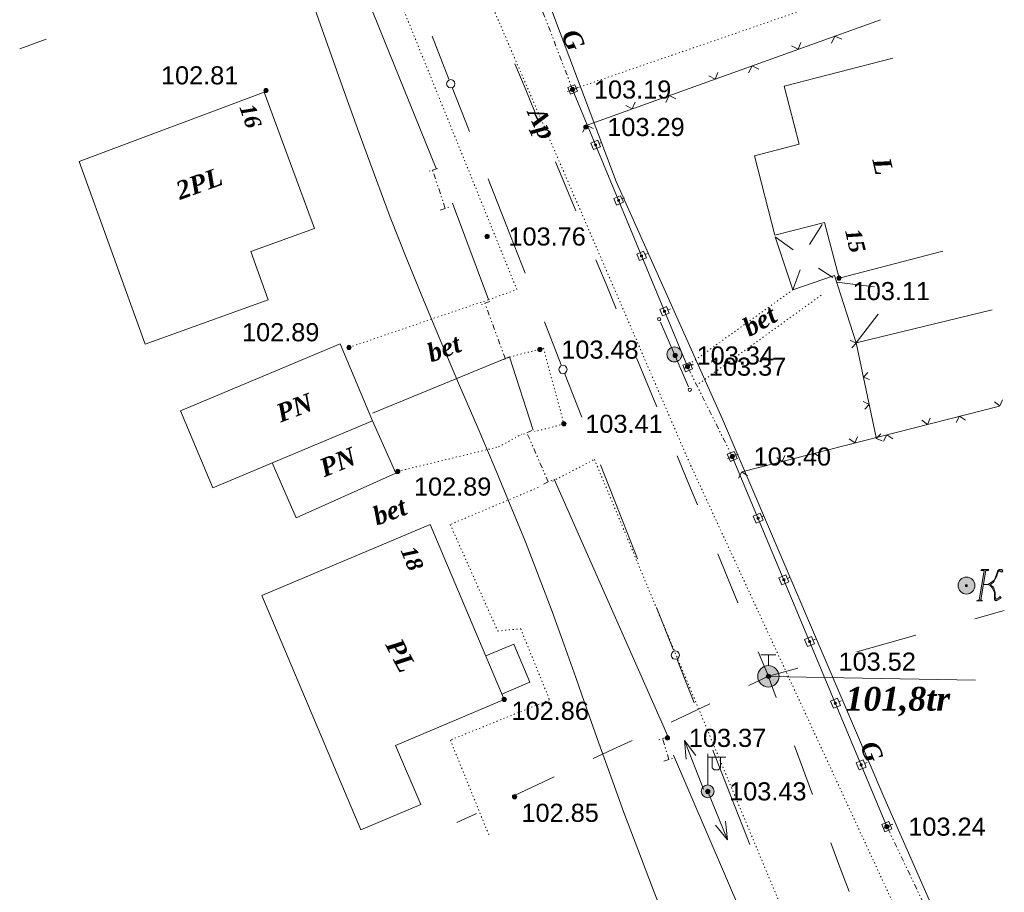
# Model space of a CAD drawing. Header units: millimetres. Extents: x 9396 to 25236, y 15106 to 31102.
# Tile 156 of 256: x 11923 to 12015, y 16106 to 16187. Entities that reach past the tile are written whole.
import ezdxf
from ezdxf.enums import TextEntityAlignment as Align

# ---------------------------------------------------------------- set-up
doc = ezdxf.new("R2010")
doc.units = ezdxf.units.MM
for name, pattern in [('DIVIDE', [1.25, 0.5, -0.25, 0, -0.25, 0, -0.25]), ('DOT', [0.25, 0, -0.25]), ('HIDDEN', [0.375, 0.25, -0.125])]:
    doc.linetypes.add(name, pattern=pattern)
for name, color, linetype, lineweight, true_color in [('1001010', 7, 'Continuous', 9, 0x000000), ('10010110', 7, 'Continuous', 20, 0xa25100), ('1060000', 7, 'Continuous', 9, 0x000000), ('1070000', 7, 'DOT', 9, 0x000000), ('2030003', 7, 'Continuous', 9, 0x000000), ('2030023', 7, 'Continuous', 9, 0x000000), ('21100200', 7, 'HIDDEN', 0, 0x800080), ('3000105', 7, 'DIVIDE', 9, 0x000000), ('3000113', 7, 'Continuous', 9, 0x000000), ('3000130', 7, 'Continuous', 9, 0x000000), ('3000260', 7, 'Continuous', 9, 0x000000), ('5010210', 7, 'Continuous', 20, 0x008000), ('5010410', 7, 'Continuous', 9, 0x000000), ('5010541', 7, 'Continuous', 9, 0x000000), ('6011210', 1, 'Continuous', 9, 0xff0000), ('8010110', 7, 'Continuous', 20, 0x0080ff), ('9010110', 7, 'Continuous', 9, 0x000000), ('9010120', 7, 'Continuous', 20, 0x000000)]:
    doc.layers.add(name, color=color, linetype=linetype, lineweight=lineweight, true_color=true_color)
doc.styles.add('1', font='timesbi.ttf', dxfattribs={"height": 0.00127})
doc.styles.add('10', font='timesbi.ttf', dxfattribs={"height": 0.001481})
doc.styles.add('2', font='timesbi.ttf', dxfattribs={"height": 0.001693})
doc.styles.add('3', font='timesbi.ttf', dxfattribs={"height": 0.001693})
doc.styles.add('9', font='timesbi.ttf', dxfattribs={"height": 0.001693})
doc.styles.add('F2', font='arial.ttf', dxfattribs={"height": 0.001693})

# ---------------------------------------------------------------- blocks, each defined once
blk = doc.blocks.new('SYMBOL21100200')
at = {"true_color": 0x800080}
h = blk.add_hatch(color=216, dxfattribs=at)
edge = h.paths.add_edge_path()
edge.add_arc((0, 0), 0.1, 0, 360)
at = {"color": 216, "linetype": 'Continuous', "lineweight": 0, "true_color": 0x800080}
blk.add_circle((0, 0), 0.1, dxfattribs=at)
blk = doc.blocks.new('SYMBOL5010541')
at = {"true_color": 0xffffff}
h = blk.add_hatch(color=7, dxfattribs=at)
edge = h.paths.add_edge_path()
edge.add_arc((0, 0), 0.5, 0, 360)
at = {"color": 18, "linetype": 'Continuous', "lineweight": 0, "true_color": 0x000000, "flags": 128}
for points in [[(0, 1), (-0.35, 1)], [(0, 0.5), (0, 0.5), (0, 1), (0, 1)], [(0, 1), (0.35, 1)]]:
    blk.add_lwpolyline(points, dxfattribs=at)
at = {"color": 18, "linetype": 'Continuous', "lineweight": 0, "true_color": 0x000000}
blk.add_circle((0, 0), 0.5, dxfattribs=at)
blk = doc.blocks.new('SYMBOL2030003')
at = {"true_color": 0xffffff}
h = blk.add_hatch(color=7, dxfattribs=at)
edge = h.paths.add_edge_path()
edge.add_arc((0, 0), 0.3, 0, 360)
at = {"true_color": 0x000000}
h = blk.add_hatch(color=18, dxfattribs=at)
edge = h.paths.add_edge_path()
edge.add_arc((0, 0), 0.1, 0, 360)
at = {"color": 18, "linetype": 'Continuous', "lineweight": 0, "true_color": 0x000000, "flags": 128}
for points in [[(0, 0.3), (0, 1.75)], [(0, 1.6), (0.85, 1.6)], [(0.2, 1.6), (0.2, 1.1), (0.3, 1), (0.5, 1), (0.6, 1.1), (0.6, 1.6)]]:
    blk.add_lwpolyline(points, dxfattribs=at)
at = {"color": 18, "linetype": 'Continuous', "lineweight": 0, "true_color": 0x000000}
for radius in [0.3, 0.1]:
    blk.add_circle((0, 0), radius, dxfattribs=at)
blk = doc.blocks.new('SYMBOL5010410')
at = {"true_color": 0xffffff}
for points in [[(0.6715, 0.711), (0.8295, 0.711), (0.5925, -0.6715), (0.474, -0.711), (0.7505, -0.711), (0.6715, -0.6715), (0.9085, 0.711), (1.027, 0.711), (1.027, 0.7505), (0.711, 0.7505)], [(1, 0.05), (1.15, 0.15), (1.3035, 0.2765), (1.3825, 0.474), (1.4615, 0.711), (1.5405, 0.7505), (1.659, 0.7505), (1.6985, 0.6715), (1.659, 0.632), (1.58, 0.6715), (1.5405, 0.711), (1.4615, 0.632), (1.422, 0.4345), (1.264, 0.158), (1.106, 0.0395), (1.264, -0.079), (1.343, -0.316), (1.343, -0.553), (1.3825, -0.632), (1.501, -0.5925), (1.58, -0.5135), (1.6195, -0.5925), (1.4615, -0.6715), (1.3825, -0.711), (1.3035, -0.6715), (1.3035, -0.553), (1.3035, -0.316), (1.2245, -0.1185), (1.106, 0)], [(-0.0395, -0.0395), (0.0395, -0.0395), (0.0395, 0.0395), (-0.0395, 0.0395)]]:
    blk.add_hatch(color=7, dxfattribs=at).paths.add_polyline_path(points)
h = blk.add_hatch(color=7, dxfattribs=at)
edge = h.paths.add_edge_path()
edge.add_arc((0, 0), 0.395, 0, 360)
at = {"color": 18, "linetype": 'Continuous', "lineweight": 0, "true_color": 0x000000, "flags": 128}
for points in [[(0.6715, 0.711), (0.8295, 0.711), (0.5925, -0.6715), (0.474, -0.711), (0.7505, -0.711), (0.6715, -0.6715), (0.9085, 0.711), (1.027, 0.711), (1.027, 0.7505), (0.711, 0.7505), (0.6715, 0.711)], [(1, 0.05), (1, 0.05), (1.15, 0.15), (1.3035, 0.2765), (1.3825, 0.474), (1.4615, 0.711), (1.5405, 0.7505), (1.659, 0.7505), (1.6985, 0.6715), (1.659, 0.632), (1.58, 0.6715), (1.5405, 0.711), (1.4615, 0.632), (1.422, 0.4345), (1.264, 0.158), (1.106, 0.0395), (1.264, -0.079), (1.343, -0.316), (1.343, -0.553), (1.3825, -0.632), (1.501, -0.5925), (1.58, -0.5135), (1.6195, -0.5925), (1.4615, -0.6715), (1.3825, -0.711), (1.3035, -0.6715), (1.3035, -0.553), (1.3035, -0.316), (1.2245, -0.1185), (1.106, 0), (1, 0.05)], [(-0.0395, -0.0395), (0.0395, -0.0395), (0.0395, 0.0395), (-0.0395, 0.0395)]]:
    blk.add_lwpolyline(points, close=True, dxfattribs=at)
blk.add_lwpolyline([(1, 0.05), (0.8, 0.05)], dxfattribs=at)
at = {"color": 3, "linetype": 'Continuous', "lineweight": 0, "true_color": 0x00ea00}
blk.add_circle((0, 0), 0.395, dxfattribs=at)
blk = doc.blocks.new('SYMBOL2030023')
at = {"true_color": 0xffffff}
h = blk.add_hatch(color=7, dxfattribs=at)
edge = h.paths.add_edge_path()
edge.add_arc((0, 0), 0.35, 0, 360)
at = {"color": 18, "linetype": 'Continuous', "lineweight": 0, "true_color": 0x000000}
blk.add_circle((0, 0), 0.35, dxfattribs=at)

msp = doc.modelspace()

# ---------------------------------------------------------------- linework, layer by layer
at = {"layer": '1001010', "color": 253}
for p, q in [((11934.61, 16156.961, 117.4), (11928.453, 16174.035, 117.4)), ((11999.276, 16162.752, 30.205), (12002.804, 16162.312, 30.205)), ((12001.102, 16157.061, 30.205), (12003.139, 16159.761, 30.205)), ((11952.841, 16156.979, 29.027), (11955.866, 16149.786, 29.027)), ((11946.494, 16145.844, 34.332), (11948.731, 16140.72, 34.332))]:
    msp.add_line(p, q, dxfattribs=at)
for points in [[(12004.53, 16183.703, 42.873), (11994.362, 16181.078, 42.873), (11995.762, 16175.654, 42.873), (11991.573, 16174.572, 42.873), (11993.491, 16167.142, 42.873), (11998.14, 16168.342, 42.873), (11999.486, 16163.131, 42.873), (12009.195, 16165.638, 42.873)], [(11928.453, 16174.035, 117.4), (11945.742, 16180.502, 117.4), (11950.444, 16167.762, 117.4), (11944.485, 16165.613, 117.4), (11946.11, 16161.108, 117.4), (11934.61, 16156.961, 117.4)], [(11999.079, 16163.366, 30.205), (12001.102, 16157.061, 30.205), (12013.812, 16160.173, 30.205)], [(11955.866, 16149.786, 29.027), (11940.943, 16143.51, 29.027), (11937.918, 16150.703, 29.027), (11952.841, 16156.979, 29.027)], [(11948.731, 16140.72, 34.332), (11958.055, 16144.882, 31.155), (11955.866, 16149.786, 31.155)], [(11954.777, 16111.522, 0.475), (11945.514, 16133.437, 0.475), (11961.266, 16140.096, 0.024)], [(11961.266, 16140.096, 0.024), (11968.188, 16123.723, 0.475), (11958.03, 16119.429, 0.475), (11960.373, 16113.888, 0.475), (11954.777, 16111.522, 0.475)]]:
    msp.add_polyline3d(points, dxfattribs=at)
at = {"layer": '10010110'}
msp.add_polyline3d([(11950.475, 16188.302, 95.336), (11951.852, 16184.447, 90.727), (11953.224, 16180.576, 85.823), (11954.613, 16176.687, 80.585), (11956.041, 16172.776, 74.978), (11957.529, 16168.841, 68.964), (11959.091, 16164.884, 62.569), (11960.711, 16160.924, 56.069), (11962.361, 16156.986, 49.802), (11964.016, 16153.093, 44.109), (11965.649, 16149.27, 39.328), (11967.235, 16145.539, 35.798), (11968.748, 16141.926, 33.858), (11970.161, 16138.455, 33.846), (11971.458, 16135.138, 35.943), (11972.658, 16131.946, 39.69), (11973.788, 16128.839, 44.47), (11974.877, 16125.776, 49.666), (11975.953, 16122.717, 54.66), (11977.043, 16119.622, 58.834), (11978.176, 16116.45, 61.572), (11979.379, 16113.161, 62.255), (11980.675, 16109.721, 60.455), (11982.061, 16106.114, 56.489), (11983.526, 16102.335, 50.866)], dxfattribs=at)
at = {"layer": '1060000', "color": 253}
for p, q in [((11997.9, 16168.133, 42.873), (11996.712, 16166.275, 42.873)), ((11993.502, 16166.987, 42.873), (11995.186, 16165.78, 42.873)), ((11995.181, 16162.042, 42.873), (11995.861, 16163.905, 42.873)), ((11998.909, 16163.197, 42.873), (11997.555, 16164.059, 42.873)), ((11992.882, 16125.883, 0.093), (12012.236, 16125.529, 0.093))]:
    msp.add_line(p, q, dxfattribs=at)
for points in [[(11999.079, 16163.366, 26.35), (11995.181, 16162.042, 59.395), (11993.502, 16166.987, 59.395)], [(11966.464, 16127.801, 0.363), (11969.075, 16128.905, 205.72), (11970.584, 16125.336, 205.72), (11967.972, 16124.232, 0.363)]]:
    msp.add_polyline3d(points, dxfattribs=at)
at = {"layer": '1070000', "color": 253}
for p, q in [((11964.404, 16194.704, 41.768), (11985.669, 16145.479, 41.768)), ((11974.572, 16180.764, 26.916), (11999.249, 16189.278, 26.916)), ((11985.456, 16155.05, 69.766), (11995.181, 16162.042, 49.024)), ((11986.393, 16153.262, 59.395), (11997.802, 16161.521, 59.395)), ((11953.668, 16156.645, 25.917), (11966.719, 16161.113, 29.027)), ((12004.447, 16104.878, 12.929), (11985.509, 16145.85, 41.768))]:
    msp.add_line(p, q, dxfattribs=at)
for points in [[(11966.719, 16161.113, 34.053), (11969.364, 16162.053, 34.053), (11952.506, 16203.689, 34.053)], [(11968.683, 16155.753, 4.914), (11971.849, 16156.568, 201.369), (11973.763, 16149.5, 200.09), (11971.036, 16148.762, 6.443)], [(11958.225, 16145.051, 0.142), (11967.661, 16147.345, 0.142), (11969.832, 16148.537, 0.142)], [(11972.701, 16144.133, 29.11), (11976.619, 16146.177, 94.14), (12001.999, 16085.367, 94.274)], [(11971.365, 16143.556, 0.142), (11963.13, 16140.079, 0.142), (11967.577, 16130.118, 0.142), (11969.722, 16130.335, 0.142), (11972.423, 16123.684, 0.142), (11963.146, 16119.917, 0.142), (11966.786, 16110.953, 0.142)]]:
    msp.add_polyline3d(points, dxfattribs=at)
at = {"layer": '3000105', "color": 253}
for p, q in [((11974.572, 16180.764, 35.677), (11971.029, 16190.032, 49.024)), ((11974.104, 16180.586, 42.35), (11975.132, 16180.978, 42.35)), ((11961.96, 16173.38, 30.921), (11960.916, 16173.035, 30.921)), ((11962.666, 16169.645, 35.776), (11961.485, 16173.223, 26.066)), ((11962.191, 16169.488, 30.921), (11963.236, 16169.833, 30.921)), ((11966.849, 16160.949, 26.066), (11965.817, 16160.569, 26.066)), ((11968.288, 16155.591, 26.066), (11966.38, 16160.776, 26.066)), ((11967.819, 16155.419, 26.066), (11968.851, 16155.799, 26.066)), ((11985.768, 16155.068, 103.478), (11984.783, 16154.577, 103.478)), ((11989.509, 16146.444, 0.208), (11985.32, 16154.845, 206.748)), ((11970.759, 16148.864, 39.224), (11969.75, 16148.425, 39.224)), ((11972.301, 16144.067, 78.449), (11970.301, 16148.665)), ((11989.062, 16146.221, 103.478), (11990.046, 16146.712, 103.478)), ((11971.843, 16143.867, 39.224), (11972.852, 16144.306, 39.224)), ((11983.465, 16120.202, 3.036), (11982.413, 16119.882, 3.036)), ((11983.583, 16118.098, 6.073), (11982.987, 16120.056)), ((11983.105, 16117.953, 3.036), (11984.157, 16118.273, 3.036)), ((12004.416, 16112.041, 0.104), (12003.423, 16111.568, 0.104)), ((12007.373, 16104.673), (12003.965, 16111.826, 0.208))]:
    msp.add_line(p, q, dxfattribs=at)
at = {"layer": '3000113', "color": 253}
for p, q in [((11961.825, 16173.39, 26.066), (11949.765, 16203.221, 26.066)), ((11966.719, 16161.113, 26.066), (11963.344, 16170.148, 26.066)), ((11983.494, 16120.275), (11972.855, 16144.322)), ((11990.688, 16102.96), (11984.009, 16118.524))]:
    msp.add_line(p, q, dxfattribs=at)
msp.add_polyline3d([(11970.897, 16148.92, 0), (11968.683, 16155.753, 0.142), (11955.861, 16150.509, 0)], dxfattribs=at)
at = {"layer": '3000130', "color": 253}
for p, q in [((11974.572, 16180.764, 97.839), (11985.32, 16154.845, 0.208)), ((11975.121, 16180.997, 49.024), (11974.891, 16180.897, 49.024)), ((11977.281, 16175.807, 49.024), (11977.041, 16175.717, 49.024)), ((11979.431, 16170.627, 49.024), (11979.191, 16170.527, 49.024)), ((11981.581, 16165.437, 49.024), (11981.351, 16165.337, 49.024)), ((11983.731, 16160.247, 49.024), (11983.501, 16160.157, 49.024)), ((11985.891, 16155.047, 49.024), (11985.661, 16154.947, 49.024)), ((11989.509, 16146.444, 0.208), (12003.965, 16111.826, 0.208)), ((11990.061, 16146.677, 0.208), (11989.831, 16146.577, 0.208)), ((11992.471, 16140.907, 0.208), (11992.241, 16140.807, 0.208)), ((11994.881, 16135.137, 0.208), (11994.651, 16135.037, 0.208)), ((11997.291, 16129.367, 0.208), (11997.061, 16129.277, 0.208)), ((11999.701, 16123.597, 0.208), (11999.471, 16123.507, 0.208)), ((12002.111, 16117.827, 0.208), (12001.881, 16117.737, 0.208)), ((12004.521, 16112.057, 0.208), (12004.291, 16111.967, 0.208))]:
    msp.add_line(p, q, dxfattribs=at)
for points in [[(11974.121, 16180.937, 49.024), (11974.371, 16180.327, 49.024), (11975.021, 16180.597, 49.024), (11974.771, 16181.197, 49.024), (11974.121, 16180.937, 49.024)], [(11974.571, 16180.667, 49.024), (11974.621, 16180.677, 49.024), (11974.651, 16180.717, 49.024), (11974.671, 16180.767, 49.024), (11974.651, 16180.817, 49.024), (11974.621, 16180.847, 49.024), (11974.571, 16180.857, 49.024), (11974.521, 16180.847, 49.024), (11974.491, 16180.817, 49.024), (11974.471, 16180.767, 49.024), (11974.491, 16180.717, 49.024), (11974.521, 16180.677, 49.024), (11974.571, 16180.667, 49.024)], [(11976.271, 16175.747, 49.024), (11976.521, 16175.147, 49.024), (11977.171, 16175.407, 49.024), (11976.921, 16176.017, 49.024), (11976.271, 16175.747, 49.024)], [(11976.721, 16175.477, 49.024), (11976.771, 16175.497, 49.024), (11976.801, 16175.527, 49.024), (11976.821, 16175.577, 49.024), (11976.801, 16175.627, 49.024), (11976.771, 16175.667, 49.024), (11976.721, 16175.677, 49.024), (11976.671, 16175.667, 49.024), (11976.641, 16175.627, 49.024), (11976.621, 16175.577, 49.024), (11976.641, 16175.527, 49.024), (11976.671, 16175.497, 49.024), (11976.721, 16175.477, 49.024)], [(11978.421, 16170.557, 49.024), (11978.671, 16169.957, 49.024), (11979.321, 16170.227, 49.024), (11979.071, 16170.827, 49.024), (11978.421, 16170.557, 49.024)], [(11978.871, 16170.297, 49.024), (11978.921, 16170.307, 49.024), (11978.961, 16170.347, 49.024), (11978.971, 16170.397, 49.024), (11978.961, 16170.437, 49.024), (11978.921, 16170.477, 49.024), (11978.871, 16170.487, 49.024), (11978.821, 16170.477, 49.024), (11978.791, 16170.437, 49.024), (11978.771, 16170.397, 49.024), (11978.791, 16170.347, 49.024), (11978.821, 16170.307, 49.024), (11978.871, 16170.297, 49.024)], [(11980.571, 16165.377, 49.024), (11980.821, 16164.767, 49.024), (11981.471, 16165.037, 49.024), (11981.221, 16165.647, 49.024), (11980.571, 16165.377, 49.024)], [(11981.021, 16165.107, 49.024), (11981.071, 16165.127, 49.024), (11981.111, 16165.157, 49.024), (11981.121, 16165.207, 49.024), (11981.111, 16165.257, 49.024), (11981.071, 16165.287, 49.024), (11981.021, 16165.307, 49.024), (11980.971, 16165.287, 49.024), (11980.941, 16165.257, 49.024), (11980.931, 16165.207, 49.024), (11980.941, 16165.157, 49.024), (11980.971, 16165.127, 49.024), (11981.021, 16165.107, 49.024)], [(11982.721, 16160.187, 49.024), (11982.971, 16159.587, 49.024), (11983.621, 16159.857, 49.024), (11983.371, 16160.457, 49.024), (11982.721, 16160.187, 49.024)], [(11983.171, 16159.927, 49.024), (11983.221, 16159.937, 49.024), (11983.261, 16159.977, 49.024), (11983.271, 16160.027, 49.024), (11983.261, 16160.067, 49.024), (11983.221, 16160.107, 49.024), (11983.171, 16160.117, 49.024), (11983.121, 16160.107, 49.024), (11983.091, 16160.067, 49.024), (11983.081, 16160.027, 49.024), (11983.091, 16159.977, 49.024), (11983.121, 16159.937, 49.024), (11983.171, 16159.927, 49.024)], [(11984.881, 16154.987, 49.024), (11985.131, 16154.377, 49.024), (11985.781, 16154.647, 49.024), (11985.531, 16155.247, 49.024), (11984.881, 16154.987, 49.024)], [(11985.331, 16154.717, 49.024), (11985.381, 16154.727, 49.024), (11985.421, 16154.767, 49.024), (11985.431, 16154.817, 49.024), (11985.421, 16154.867, 49.024), (11985.381, 16154.897, 49.024), (11985.331, 16154.907, 49.024), (11985.281, 16154.897, 49.024), (11985.251, 16154.867, 49.024), (11985.231, 16154.817, 49.024), (11985.251, 16154.767, 49.024), (11985.281, 16154.727, 49.024), (11985.331, 16154.717, 49.024)], [(11989.041, 16146.647, 0.208), (11989.331, 16145.977, 0.208), (11989.971, 16146.247, 0.208), (11989.691, 16146.917, 0.208), (11989.041, 16146.647, 0.208)], [(11989.511, 16146.347, 0.208), (11989.561, 16146.357, 0.208), (11989.601, 16146.397, 0.208), (11989.611, 16146.447, 0.208), (11989.601, 16146.497, 0.208), (11989.561, 16146.537, 0.208), (11989.511, 16146.547, 0.208), (11989.461, 16146.537, 0.208), (11989.421, 16146.497, 0.208), (11989.411, 16146.447, 0.208), (11989.421, 16146.397, 0.208), (11989.461, 16146.357, 0.208), (11989.511, 16146.347, 0.208)], [(11991.451, 16140.877, 0.208), (11991.731, 16140.207, 0.208), (11992.381, 16140.477, 0.208), (11992.101, 16141.147, 0.208), (11991.451, 16140.877, 0.208)], [(11991.921, 16140.577, 0.208), (11991.971, 16140.587, 0.208), (11992.011, 16140.627, 0.208), (11992.021, 16140.677, 0.208), (11992.011, 16140.727, 0.208), (11991.971, 16140.767, 0.208), (11991.921, 16140.777, 0.208), (11991.871, 16140.767, 0.208), (11991.831, 16140.727, 0.208), (11991.821, 16140.677, 0.208), (11991.831, 16140.627, 0.208), (11991.871, 16140.587, 0.208), (11991.921, 16140.577, 0.208)], [(11993.861, 16135.107, 0.208), (11994.141, 16134.437, 0.208), (11994.791, 16134.707, 0.208), (11994.511, 16135.377, 0.208), (11993.861, 16135.107, 0.208)], [(11994.331, 16134.807, 0.208), (11994.381, 16134.817, 0.208), (11994.411, 16134.857, 0.208), (11994.431, 16134.907, 0.208), (11994.411, 16134.957, 0.208), (11994.381, 16134.997, 0.208), (11994.331, 16135.007, 0.208), (11994.281, 16134.997, 0.208), (11994.241, 16134.957, 0.208), (11994.221, 16134.907, 0.208), (11994.241, 16134.857, 0.208), (11994.281, 16134.817, 0.208), (11994.331, 16134.807, 0.208)], [(11996.271, 16129.337, 0.208), (11996.551, 16128.667, 0.208), (11997.201, 16128.937, 0.208), (11996.921, 16129.607, 0.208), (11996.271, 16129.337, 0.208)], [(11996.741, 16129.037, 0.208), (11996.791, 16129.047, 0.208), (11996.821, 16129.087, 0.208), (11996.841, 16129.137, 0.208), (11996.821, 16129.187, 0.208), (11996.791, 16129.227, 0.208), (11996.741, 16129.237, 0.208), (11996.681, 16129.227, 0.208), (11996.651, 16129.187, 0.208), (11996.631, 16129.137, 0.208), (11996.651, 16129.087, 0.208), (11996.681, 16129.047, 0.208), (11996.741, 16129.037, 0.208)], [(11998.681, 16123.567, 0.208), (11998.961, 16122.897, 0.208), (11999.611, 16123.167, 0.208), (11999.331, 16123.837, 0.208), (11998.681, 16123.567, 0.208)], [(11999.141, 16123.267, 0.208), (11999.201, 16123.277, 0.208), (11999.231, 16123.317, 0.208), (11999.251, 16123.367, 0.208), (11999.231, 16123.417, 0.208), (11999.201, 16123.457, 0.208), (11999.141, 16123.467, 0.208), (11999.091, 16123.457, 0.208), (11999.061, 16123.417, 0.208), (11999.041, 16123.367, 0.208), (11999.061, 16123.317, 0.208), (11999.091, 16123.277, 0.208), (11999.141, 16123.267, 0.208)], [(12001.091, 16117.797, 0.208), (12001.371, 16117.127, 0.208), (12002.021, 16117.397, 0.208), (12001.741, 16118.067, 0.208), (12001.091, 16117.797, 0.208)], [(12001.551, 16117.497, 0.208), (12001.601, 16117.507, 0.208), (12001.641, 16117.547, 0.208), (12001.661, 16117.597, 0.208), (12001.641, 16117.647, 0.208), (12001.601, 16117.687, 0.208), (12001.551, 16117.697, 0.208), (12001.501, 16117.687, 0.208), (12001.461, 16117.647, 0.208), (12001.451, 16117.597, 0.208), (12001.461, 16117.547, 0.208), (12001.501, 16117.507, 0.208), (12001.551, 16117.497, 0.208)], [(12003.501, 16112.037, 0.208), (12003.781, 16111.357, 0.208), (12004.431, 16111.627, 0.208), (12004.141, 16112.297, 0.208), (12003.501, 16112.037, 0.208)], [(12003.961, 16111.727, 0.208), (12004.011, 16111.737, 0.208), (12004.051, 16111.777, 0.208), (12004.061, 16111.827, 0.208), (12004.051, 16111.877, 0.208), (12004.011, 16111.917, 0.208), (12003.961, 16111.937, 0.208), (12003.911, 16111.917, 0.208), (12003.871, 16111.877, 0.208), (12003.861, 16111.827, 0.208), (12003.871, 16111.777, 0.208), (12003.911, 16111.737, 0.208), (12003.961, 16111.727, 0.208)]]:
    msp.add_polyline3d(points, close=True, dxfattribs=at)
at = {"layer": '3000260', "color": 253}
for p, q in [((11975.844, 16177.414, 33.357), (12003.35, 16187.281, 49.024)), ((12001.102, 16157.061, 30.205), (12002.953, 16148.21, 30.205)), ((11990.394, 16145.003, 30.205), (12014.477, 16151.162, 30.205))]:
    msp.add_line(p, q, dxfattribs=at)
for points in [[(11995.041, 16184.837, 41.19), (11995.661, 16184.527, 41.19), (11995.921, 16185.147, 41.19)], [(11998.771, 16185.107, 41.19), (11999.101, 16185.757, 41.19), (11999.741, 16185.457, 41.19)], [(11987.301, 16182.057, 41.19), (11987.911, 16181.747, 41.19), (11988.171, 16182.367, 41.19)], [(11991.021, 16182.327, 41.19), (11991.351, 16182.977, 41.19), (11991.991, 16182.677, 41.19)], [(11979.551, 16179.277, 41.19), (11980.161, 16178.967, 41.19), (11980.421, 16179.587, 41.19)], [(11983.281, 16179.547, 41.19), (11983.601, 16180.197, 41.19), (11984.241, 16179.897, 41.19)], [(11975.531, 16176.767, 41.19), (11975.851, 16177.417, 41.19), (11976.501, 16177.117, 41.19)], [(12000.541, 16157.317, 30.205), (12001.101, 16157.057, 30.205), (12000.691, 16156.597, 30.205)], [(12002.191, 16154.297, 30.205), (12001.771, 16153.867, 30.205), (12002.331, 16153.647, 30.205)], [(12001.741, 16151.587, 30.205), (12002.301, 16151.317, 30.205), (12001.891, 16150.867, 30.205)], [(12014.021, 16151.557, 30.205), (12014.531, 16151.177, 30.205), (12014.781, 16151.757, 30.205)], [(12010.451, 16149.617, 30.205), (12010.761, 16150.207, 30.205), (12011.301, 16149.837, 30.205)], [(12007.231, 16149.827, 30.205), (12007.751, 16149.437, 30.205), (12008.001, 16150.017, 30.205)], [(12000.451, 16148.087, 30.205), (12000.961, 16147.707, 30.205), (12001.211, 16148.287, 30.205)], [(12003.391, 16148.557, 30.205), (12002.971, 16148.127, 30.205), (12003.521, 16147.917, 30.205)], [(12003.661, 16147.877, 30.205), (12003.971, 16148.477, 30.205), (12004.511, 16148.097, 30.205)], [(11993.661, 16146.357, 30.205), (11994.181, 16145.967, 30.205), (11994.431, 16146.547, 30.205)], [(11996.881, 16146.147, 30.205), (11997.191, 16146.737, 30.205), (11997.731, 16146.367, 30.205)], [(11990.091, 16144.407, 30.205), (11990.401, 16145.007, 30.205), (11990.941, 16144.627, 30.205)]]:
    msp.add_polyline3d(points, dxfattribs=at)
at = {"layer": '5010210'}
for p, q in [((11922.881, 16184.557, 57.81), (11925.361, 16185.477, 57.81)), ((11969.181, 16183.167, 57.81), (11970.131, 16180.877, 57.81)), ((11970.131, 16180.877, 57.81), (11971.071, 16178.587, 57.81)), ((11974.871, 16169.417, 57.81), (11972.971, 16174.007, 57.81)), ((11976.761, 16164.837, 57.81), (11977.711, 16162.547, 57.81)), ((11977.711, 16162.547, 57.81), (11978.661, 16160.257, 57.81)), ((11982.451, 16151.087, 57.81), (11980.551, 16155.667, 57.81)), ((11984.351, 16146.507, 57.81), (11985.301, 16144.217, 57.81)), ((11985.301, 16144.217, 57.81), (11986.241, 16141.927, 57.81)), ((11990.041, 16132.757, 57.81), (11988.141, 16137.337, 57.81)), ((12014.941, 16132.037, 0.069), (12012.191, 16131.267, 0.069)), ((12001.151, 16128.187, 0.069), (12006.671, 16129.727, 0.069)), ((11991.931, 16128.177, 57.81), (11992.881, 16125.887, 57.81)), ((11992.761, 16126.177, 0.046), (11993.611, 16123.907, 0.046)), ((11995.641, 16126.657, 0.069), (11992.881, 16125.887, 0.069)), ((11991.061, 16125.027, 0.046), (11992.881, 16125.887, 0.046)), ((11987.421, 16123.317, 0.046), (11983.781, 16121.607, 0.046)), ((11978.321, 16119.047, 0.046), (11980.141, 16119.897, 0.046)), ((11976.501, 16118.197, 0.046), (11978.321, 16119.047, 0.046)), ((11997.021, 16114.837, 0.046), (11995.311, 16119.377, 0.046)), ((11972.861, 16116.487, 0.046), (11969.221, 16114.777, 0.046)), ((11963.761, 16112.207, 0.046), (11965.581, 16113.067, 0.046)), ((11998.721, 16110.307, 0.046), (11999.571, 16108.037, 0.046)), ((11999.571, 16108.037, 0.046), (12000.431, 16105.767, 0.046))]:
    msp.add_line(p, q, dxfattribs=at)
at = {"layer": '6011210'}
for p, q in [((11986.818, 16115.331, 23.514), (11985.026, 16119.892, 23.514)), ((11987.212, 16115.126, 15.2), (11989.056, 16110.586, 15.2))]:
    msp.add_line(p, q, dxfattribs=at)
for points in [[(11985.183, 16118.126, 23.514), (11985.026, 16119.892, 23.514), (11985.026, 16119.892, 23.514), (11986.113, 16118.492, 23.514)], [(11988.88, 16112.349, 15.2), (11989.056, 16110.586, 15.2), (11989.056, 16110.586, 15.2), (11987.953, 16111.973, 15.2)]]:
    msp.add_polyline3d(points, dxfattribs=at)
at = {"layer": '8010110'}
for points in [[(11988.699, 16149.726, 12.573), (11978.645, 16172.164, 12.573), (11967.289, 16202.392, 12.573), (11988.307, 16210.015, 12.573)], [(12013.298, 16092.725, 9.017), (12003.677, 16114.607, 16.129), (11988.606, 16149.942, 16.129)]]:
    msp.add_polyline3d(points, dxfattribs=at)
at = {"layer": '9010110', "color": 253}
for p, q in [((11984.094, 16155.987, 20.665), (11982.782, 16159.015, 20.665)), ((11984.094, 16155.987, 6.244), (11985.411, 16152.961, 6.244))]:
    msp.add_line(p, q, dxfattribs=at)
for points in [[(11982.812, 16159.29, 20.665), (11982.792, 16159.365, 20.665), (11982.737, 16159.42, 20.665), (11982.662, 16159.44, 20.665), (11982.587, 16159.42, 20.665), (11982.533, 16159.365, 20.665), (11982.512, 16159.29, 20.665), (11982.533, 16159.215, 20.665), (11982.587, 16159.16, 20.665), (11982.662, 16159.14, 20.665), (11982.737, 16159.16, 20.665), (11982.792, 16159.215, 20.665), (11982.812, 16159.29, 20.665)], [(11985.681, 16152.686, 6.244), (11985.66, 16152.761, 6.244), (11985.606, 16152.816, 6.244), (11985.531, 16152.836, 6.244), (11985.456, 16152.816, 6.244), (11985.401, 16152.761, 6.244), (11985.381, 16152.686, 6.244), (11985.401, 16152.611, 6.244), (11985.456, 16152.556, 6.244), (11985.531, 16152.536, 6.244), (11985.606, 16152.556, 6.244), (11985.66, 16152.611, 6.244), (11985.681, 16152.686, 6.244)]]:
    msp.add_polyline3d(points, close=True, dxfattribs=at)
at = {"layer": '9010120', "color": 253}
for p, q in [((11963.011, 16181.747), (11961.441, 16185.757)), ((11964.941, 16176.847), (11963.331, 16180.947)), ((11966.691, 16172.397), (11968.441, 16167.947)), ((11968.441, 16167.947), (11970.151, 16163.577)), ((11973.511, 16155.027), (11971.941, 16159.037)), ((11975.431, 16150.137), (11973.821, 16154.227)), ((11977.181, 16145.677), (11978.931, 16141.227)), ((11978.931, 16141.227), (11980.651, 16136.867)), ((11984.001, 16128.317), (11982.431, 16132.317)), ((11985.931, 16123.417), (11984.321, 16127.517)), ((11987.681, 16118.967), (11989.431, 16114.507)), ((11989.431, 16114.507), (11991.141, 16110.147))]:
    msp.add_line(p, q, dxfattribs=at)
for points in [[(11963.191, 16180.907, 0), (11963.391, 16180.957, 0), (11963.531, 16181.107, 0), (11963.581, 16181.297, 0), (11963.531, 16181.497, 0), (11963.391, 16181.637, 0), (11963.191, 16181.687, 0), (11962.991, 16181.637, 0), (11962.851, 16181.497, 0), (11962.801, 16181.297, 0), (11962.851, 16181.107, 0), (11962.991, 16180.957, 0), (11963.191, 16180.907, 0)], [(11973.681, 16154.197, 0), (11973.881, 16154.247, 0), (11974.021, 16154.387, 0), (11974.081, 16154.587, 0), (11974.021, 16154.777, 0), (11973.881, 16154.927, 0), (11973.681, 16154.977, 0), (11973.491, 16154.927, 0), (11973.351, 16154.777, 0), (11973.291, 16154.587, 0), (11973.351, 16154.387, 0), (11973.491, 16154.247, 0), (11973.681, 16154.197, 0)], [(11984.181, 16127.477, 0), (11984.381, 16127.527, 0), (11984.521, 16127.677, 0), (11984.571, 16127.867, 0), (11984.521, 16128.067, 0), (11984.381, 16128.207, 0), (11984.181, 16128.257, 0), (11983.981, 16128.207, 0), (11983.841, 16128.067, 0), (11983.791, 16127.867, 0), (11983.841, 16127.677, 0), (11983.981, 16127.527, 0), (11984.181, 16127.477, 0)]]:
    msp.add_polyline3d(points, close=True, dxfattribs=at)

# ---------------------------------------------------------------- block references
at = {"layer": '2030003', "color": 253, "xscale": 2, "yscale": 2, "zscale": 2}
msp.add_blockref('SYMBOL2030003', (11987.212, 16115.126, 0.076), dxfattribs=at)
at = {"layer": '2030023', "color": 253, "xscale": 2, "yscale": 2, "zscale": 2}
msp.add_blockref('SYMBOL2030023', (11984.094, 16155.987, 39.473), dxfattribs=at)
at = {"layer": '21100200', "xscale": 2, "yscale": 2, "zscale": 2}
for p in [(11945.911, 16180.671, 205.62), (11974.572, 16180.764, 206.371), (11975.821, 16177.26, 206.583), (11966.578, 16167.021, 207.523), (11999.486, 16163.131, 206.22), (11953.668, 16156.645, 205.78), (11971.517, 16156.44, 206.966), (11984.173, 16155.891, 206.683), (11985.32, 16154.845, 206.748), (11973.763, 16149.5, 206.828), (11989.509, 16146.444, 206.794), (11958.225, 16145.051, 205.78), (11992.882, 16125.883, 207.031), (11968.188, 16123.723, 205.72), (11983.445, 16120.13, 206.743), (11987.212, 16115.126, 206.856), (11969.154, 16114.622, 205.7), (12003.965, 16111.826, 206.49)]:
    msp.add_blockref('SYMBOL21100200', p, dxfattribs=at)
at = {"layer": '5010410', "color": 253, "xscale": 2, "yscale": 2, "zscale": 2}
msp.add_blockref('SYMBOL5010410', (12011.402, 16134.371), dxfattribs=at)
at = {"layer": '5010541', "color": 253, "xscale": 2, "yscale": 2, "zscale": 2}
msp.add_blockref('SYMBOL5010541', (11992.882, 16125.883, 0.093), dxfattribs=at)

# ---------------------------------------------------------------- texts
at = {"layer": '1001010', "color": 1, "true_color": 0xff0000, "style": '10'}
for s, rotation, p in [('16', 288.9, (11944.108, 16179.352, 117.4)), ('15', 283.3, (12000.764, 16167.717, 42.873)), ('18', 292.1, (11959.162, 16137.949, 0.249))]:
    msp.add_text(s, height=1.4813, rotation=rotation, dxfattribs=at).set_placement(p, align=Align.MIDDLE_LEFT)
at = {"layer": '1001010', "color": 253, "style": '9'}
for s, rotation, p in [('L', 282.7, (12003.424, 16174.357, 42.873)), ('2PL', 19.8, (11937.588, 16171.232, 117.4)), ('PN', 20.8, (11946.972, 16150.404, 29.027)), ('PN', 22.4, (11951.033, 16145.273, 32.744)), ('PL', 297.8, (11957.782, 16129.229, 0.249))]:
    msp.add_text(s, height=1.693, rotation=rotation, dxfattribs=at).set_placement(p, align=Align.MIDDLE_LEFT)
at = {"layer": '1070000', "color": 253, "style": '2'}
for rotation, p in [(29.7, (11990.698, 16158.346, 59.395)), (19.9, (11961.073, 16156.039, 27.472)), (20.4, (11955.996, 16140.775, 0.142))]:
    msp.add_text('bet', height=1.693, rotation=rotation, dxfattribs=at).set_placement(p, align=Align.MIDDLE_LEFT)
at = {"layer": '21100200', "color": 253, "style": 'F2'}
for s, p in [('102.81', (11936.091, 16182.091, 205.62)), ('103.19', (11976.572, 16180.764, 206.371)), ('103.29', (11977.821, 16177.26, 206.583)), ('103.76', (11968.578, 16167.021, 207.523)), ('103.11', (12000.766, 16161.911, 30.94)), ('102.89', (11943.668, 16158.065, 205.78)), ('103.48', (11973.517, 16156.44, 206.966)), ('103.34', (11986.173, 16155.891, 206.683)), ('103.37', (11987.32, 16154.845, 206.748)), ('103.41', (11975.763, 16149.5, 206.828)), ('103.40', (11991.509, 16146.444, 206.794)), ('102.89', (11959.745, 16143.631, 205.78)), ('103.52', (11999.442, 16127.263, 2.791)), ('102.86', (11968.868, 16122.663, 205.72)), ('103.37', (11985.445, 16120.13, 206.743)), ('103.43', (11989.212, 16115.126, 206.856)), ('102.85', (11969.794, 16113.122, 205.7)), ('103.24', (12005.965, 16111.826, 206.49))]:
    msp.add_text(s, height=1.693, dxfattribs=at).set_placement(p, align=Align.MIDDLE_LEFT)
at = {"layer": '5010210', "color": 253, "style": '3'}
msp.add_text('Ap', height=1.693, rotation=295.5, dxfattribs=at).set_placement((11971.071, 16178.967, 129.15), align=Align.MIDDLE_LEFT)
at = {"layer": '5010541', "color": 253, "style": '1'}
msp.add_text('101,8tr', height=2.2237, dxfattribs=at).set_placement((12000.082, 16123.783, -0.007), align=Align.MIDDLE_LEFT)
at = {"layer": '8010110', "color": 253, "style": '3'}
for rotation, p in [(295, (11974.254, 16186.25, 12.573)), (292.4, (12002.212, 16119.714, 12.573))]:
    msp.add_text('G', height=1.693, rotation=rotation, dxfattribs=at).set_placement(p, align=Align.MIDDLE_LEFT)

doc.saveas('drawing.dxf')
